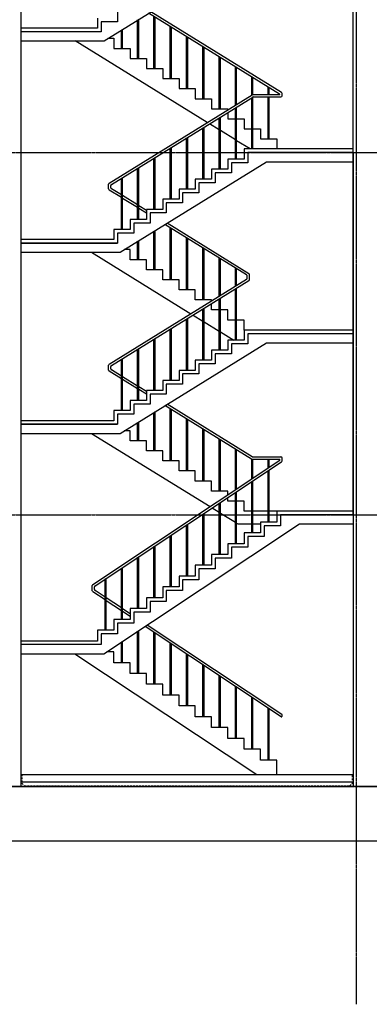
# Model space of a CAD drawing. Header units: millimetres. Extents: x 3445018 to 4174071, y -6064565 to -5122887.
# Tile 78 of 192: x 3697134 to 3702928, y -5459759 to -5443450. Entities that reach past the tile are written whole.
import ezdxf

# ---------------------------------------------------------------- set-up
doc = ezdxf.new("R2010")
doc.units = ezdxf.units.MM
doc.header["$MEASUREMENT"] = 0
doc.linetypes.add('CEN', pattern=[66, 60, -2, 2, -2])
doc.linetypes.add('HID', pattern=[5, 3, -2])
for name, color, linetype in [('CEN', 13, 'CEN'), ('EL3', 7, 'CONTINUOUS'), ('FIN', 6, 'CONTINUOUS'), ('MESH', 7, 'MESHLINE'), ('ST2', 6, 'CONTINUOUS'), ('STL2', 6, 'CONTINUOUS'), ('WA1', 2, 'CONTINUOUS'), ('WATER', 4, 'HID')]:
    doc.layers.add(name, color=color, linetype=linetype)
doc.linetypes.add('MESHLINE', pattern='A,5,-3,["X",Standard,S=1.2,R=0,X=-1.2,Y=-0.6],-1', length=9)

msp = doc.modelspace()

# ---------------------------------------------------------------- linework, layer by layer
at = {"layer": 'CEN'}
for p, q in [((3702709.092, -5401351.886), (3702709.092, -5459758.902)), ((3681101.324, -5445651.886), (3725809.092, -5445651.886)), ((3681101.324, -5451651.886), (3725809.092, -5451651.886)), ((3681301.324, -5456151.886), (3726009.092, -5456151.886))]:
    msp.add_line(p, q, dxfattribs=at)
at = {"layer": 'EL3', "ltscale": 1000}
for p, q in [((3697159.092, -5447151.886), (3698754.092, -5447151.886)), ((3697159.092, -5450151.886), (3698754.092, -5450151.886))]:
    msp.add_line(p, q, dxfattribs=at)
at = {"layer": 'EL3'}
msp.add_line((3698048.851, -5453951.886), (3701062.805, -5455951.886), dxfattribs=at)
for points in [[(3700241.208, -5445153.543), (3698051.525, -5443801.886)], [(3698596.86, -5443758.553), (3698694.092, -5443758.553), (3698694.092, -5443925.219), (3698964.092, -5443925.219), (3698964.092, -5444091.886), (3699234.092, -5444091.886), (3699234.092, -5444258.553), (3699504.092, -5444258.553), (3699504.092, -5444425.219), (3699774.092, -5444425.219), (3699774.092, -5444591.886), (3700044.092, -5444591.886), (3700044.092, -5444758.553), (3700314.092, -5444758.553), (3700314.092, -5444925.219), (3700584.092, -5444925.219), (3700584.092, -5444941.886)], [(3700584.092, -5444986.543), (3700584.092, -5445091.886), (3700854.092, -5445091.886), (3700854.092, -5445258.553), (3700979.092, -5445258.553)], [(3700439.092, -5445275.693), (3700277.38, -5445175.871)], [(3700999.092, -5445258.553), (3701124.092, -5445258.553), (3701124.092, -5445425.219), (3701394.092, -5445425.219), (3701394.092, -5445591.886), (3701394.092, -5445591.886)], [(3700709.092, -5445442.36), (3700459.092, -5445288.039)], [(3700951.325, -5445591.886), (3700729.092, -5445454.706)], [(3698321.525, -5447301.886), (3699971.208, -5448320.21)], [(3700314.092, -5448108.553), (3700314.092, -5448091.886), (3700044.092, -5448091.886), (3700044.092, -5447925.219), (3699774.092, -5447925.219), (3699774.092, -5447758.553), (3699504.092, -5447758.553), (3699504.092, -5447591.886), (3699234.092, -5447591.886), (3699234.092, -5447425.219), (3698964.092, -5447425.219), (3698964.092, -5447258.553), (3698866.86, -5447258.553)], [(3700439.092, -5448258.553), (3700314.092, -5448258.553), (3700314.092, -5448153.209)], [(3700007.38, -5448342.538), (3700169.092, -5448442.36)], [(3700709.092, -5448425.219), (3700584.092, -5448425.219), (3700584.092, -5448258.553), (3700459.092, -5448258.553)], [(3700189.092, -5448454.706), (3700439.092, -5448609.027)], [(3702659.092, -5448591.886), (3700854.092, -5448591.886), (3700854.092, -5448425.219), (3700729.092, -5448425.219)], [(3700459.092, -5448621.372), (3700681.325, -5448758.553)], [(3698321.525, -5450301.886), (3700287.758, -5451515.611)], [(3700584.092, -5451318.969), (3700584.092, -5451258.553), (3700314.092, -5451258.553), (3700314.092, -5451091.886), (3700044.092, -5451091.886), (3700044.092, -5450925.219), (3699774.092, -5450925.219), (3699774.092, -5450758.553), (3699504.092, -5450758.553), (3699504.092, -5450591.886), (3699234.092, -5450591.886), (3699234.092, -5450425.219), (3698964.092, -5450425.219), (3698964.092, -5450258.553), (3698866.86, -5450258.553)], [(3700709.092, -5451425.219), (3700584.092, -5451425.219), (3700584.092, -5451364.575)], [(3700979.092, -5451591.886), (3700854.092, -5451591.886), (3700854.092, -5451425.219), (3700729.092, -5451425.219)], [(3700323.364, -5451537.589), (3700439.092, -5451609.027)], [(3700459.092, -5451621.372), (3700709.092, -5451775.693)], [(3701249.092, -5451591.886), (3700999.092, -5451591.886)], [(3701394.092, -5451591.886), (3701269.092, -5451591.886)], [(3700729.092, -5451788.039), (3700751.525, -5451801.886), (3700979.092, -5451801.886)], [(3700999.092, -5451801.886), (3701124.092, -5451801.886)], [(3701394.092, -5455951.886), (3701394.092, -5455712.719), (3701124.092, -5455712.719), (3701124.092, -5455533.553), (3700854.092, -5455533.553), (3700854.092, -5455354.386), (3700584.092, -5455354.386), (3700584.092, -5455175.219), (3700314.092, -5455175.219), (3700314.092, -5454996.053), (3700044.092, -5454996.053), (3700044.092, -5454816.886), (3699774.092, -5454816.886), (3699774.092, -5454637.719), (3699504.092, -5454637.719), (3699504.092, -5454458.553), (3699234.092, -5454458.553), (3699234.092, -5454279.386), (3698964.092, -5454279.386), (3698964.092, -5454100.219), (3698694.092, -5454100.219), (3698694.092, -5453921.053), (3698575.799, -5453921.053)]]:
    msp.add_lwpolyline(points, dxfattribs=at)
at = {"layer": 'FIN', "ltscale": 200}
msp.add_lwpolyline([(3697159.092, -5455951.886), (3702659.092, -5455951.886)], dxfattribs=at)
at = {"layer": 'MESH', "ltscale": 10}
msp.add_line((3702659.092, -5456076.886), (3697159.092, -5456076.886), dxfattribs=at)
at = {"layer": 'ST2', "ltscale": 1000}
for p, q in [((3699089.092, -5444091.886), (3699089.092, -5443454.706)), ((3699109.092, -5444091.886), (3699109.092, -5443442.36)), ((3699359.092, -5444258.553), (3699359.092, -5443397.037)), ((3699379.092, -5444258.553), (3699379.092, -5443409.382)), ((3698819.092, -5443925.219), (3698819.092, -5443621.372)), ((3698839.092, -5443925.219), (3698839.092, -5443609.027)), ((3699629.092, -5444425.219), (3699629.092, -5443563.703)), ((3699629.092, -5444425.219), (3699629.092, -5443563.703)), ((3699649.092, -5444425.219), (3699649.092, -5443576.049)), ((3699649.092, -5444425.219), (3699649.092, -5443576.049)), ((3699899.092, -5444591.886), (3699899.092, -5443730.37)), ((3699899.092, -5444591.886), (3699899.092, -5443730.37)), ((3699919.092, -5444591.886), (3699919.092, -5443742.716)), ((3699919.092, -5444591.886), (3699919.092, -5443742.716)), ((3700169.092, -5444758.553), (3700169.092, -5443897.037)), ((3700169.092, -5444758.553), (3700169.092, -5443897.037)), ((3700189.092, -5444758.553), (3700189.092, -5443909.382)), ((3700189.092, -5444758.553), (3700189.092, -5443909.382)), ((3700439.092, -5444925.219), (3700439.092, -5444063.703)), ((3700439.092, -5444925.219), (3700439.092, -5444063.703)), ((3700459.092, -5444925.219), (3700459.092, -5444076.049)), ((3700459.092, -5444925.219), (3700459.092, -5444076.049)), ((3700709.092, -5444864.726), (3700709.092, -5444230.37)), ((3700709.092, -5444864.726), (3700709.092, -5444230.37)), ((3700729.092, -5444852.38), (3700729.092, -5444242.716)), ((3700729.092, -5444852.38), (3700729.092, -5444242.716)), ((3700979.092, -5444698.059), (3700979.092, -5444397.037)), ((3700999.092, -5444691.886), (3700999.092, -5444409.382)), ((3701249.092, -5444691.886), (3701249.092, -5444563.703)), ((3701269.092, -5444691.886), (3701269.092, -5444576.049)), ((3701249.092, -5445425.219), (3701249.092, -5444729.886)), ((3701269.092, -5445425.219), (3701269.092, -5444729.886))]:
    msp.add_line(p, q, dxfattribs=at)
for points in [[(3701005.552, -5444729.886), (3701462.092, -5444729.886, 0.414213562), (3701482.092, -5444709.886), (3701482.092, -5444674.032, 0.260078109), (3701472.598, -5444657.013), (3699306.976, -5443320.21)], [(3700994.768, -5444691.886), (3701439.092, -5444691.886, 0.414213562), (3701444.092, -5444686.886), (3701444.092, -5444686.863, 0.260078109), (3701441.719, -5444682.608), (3699270.804, -5443342.538)]]:
    msp.add_lwpolyline(points, format="xyb", dxfattribs=at)
at = {"layer": 'ST2'}
msp.add_lwpolyline([(3698424.092, -5443425.219), (3698424.092, -5443591.886), (3697159.092, -5443591.886)], dxfattribs=at)
at = {"layer": 'ST2', "ltscale": 1000}
for points in [[(3702659.092, -5445591.886), (3700854.092, -5445591.886), (3700854.092, -5445758.553), (3700584.092, -5445758.553), (3700584.092, -5445925.219), (3700314.092, -5445925.219), (3700314.092, -5446091.886), (3700044.092, -5446091.886), (3700044.092, -5446258.553), (3699774.092, -5446258.553), (3699774.092, -5446425.219), (3699504.092, -5446425.219), (3699504.092, -5446591.886), (3699234.092, -5446591.886), (3699234.092, -5446758.553), (3698964.092, -5446758.553), (3698964.092, -5446925.219), (3698694.092, -5446925.219), (3698694.092, -5447091.886), (3697159.092, -5447091.886)], [(3702659.092, -5448591.886), (3700854.092, -5448591.886), (3700854.092, -5448758.553), (3700584.092, -5448758.553), (3700584.092, -5448925.219), (3700314.092, -5448925.219), (3700314.092, -5449091.886), (3700044.092, -5449091.886), (3700044.092, -5449258.553), (3699774.092, -5449258.553), (3699774.092, -5449425.219), (3699504.092, -5449425.219), (3699504.092, -5449591.886), (3699234.092, -5449591.886), (3699234.092, -5449758.553), (3698964.092, -5449758.553), (3698964.092, -5449925.219), (3698694.092, -5449925.219), (3698694.092, -5450091.886), (3697159.092, -5450091.886)], [(3702659.092, -5451591.886), (3701394.092, -5451591.886), (3701394.092, -5451771.053), (3701124.092, -5451771.053), (3701124.092, -5451950.219), (3700854.092, -5451950.219), (3700854.092, -5452129.386), (3700584.092, -5452129.386), (3700584.092, -5452308.553), (3700314.092, -5452308.553), (3700314.092, -5452487.719), (3700044.092, -5452487.719), (3700044.092, -5452666.886), (3699774.092, -5452666.886), (3699774.092, -5452846.053), (3699504.092, -5452846.053), (3699504.092, -5453025.219), (3699234.092, -5453025.219), (3699234.092, -5453204.386), (3698964.092, -5453204.386), (3698964.092, -5453383.553), (3698694.092, -5453383.553), (3698694.092, -5453562.719), (3698424.092, -5453562.719), (3698424.092, -5453741.886), (3697159.092, -5453741.886)]]:
    msp.add_lwpolyline(points, dxfattribs=at)
at = {"layer": 'STL2', "ltscale": 200}
for p, q in [((3698615.587, -5446157.013), (3700984.263, -5444694.867)), ((3698653.587, -5446178.213), (3700995.047, -5444732.867)), ((3700979.092, -5445591.886), (3700979.092, -5444742.716)), ((3700999.092, -5445591.886), (3700999.092, -5444730.37)), ((3700709.092, -5445758.553), (3700709.092, -5444909.382)), ((3700729.092, -5445758.553), (3700729.092, -5444897.037)), ((3700439.092, -5445925.219), (3700439.092, -5445076.049)), ((3700459.092, -5445925.219), (3700459.092, -5445063.703)), ((3700169.092, -5446091.886), (3700169.092, -5445242.716)), ((3700189.092, -5446091.886), (3700189.092, -5445230.37)), ((3699899.092, -5446258.553), (3699899.092, -5445409.382)), ((3699919.092, -5446258.553), (3699919.092, -5445397.037)), ((3699629.092, -5446425.219), (3699629.092, -5445576.049)), ((3699649.092, -5446425.219), (3699649.092, -5445563.703)), ((3700854.092, -5445591.886), (3700854.092, -5445651.886)), ((3699359.092, -5446591.886), (3699359.092, -5445742.716)), ((3699379.092, -5446591.886), (3699379.092, -5445730.37)), ((3699089.092, -5446758.553), (3699089.092, -5445909.382)), ((3699109.092, -5446758.553), (3699109.092, -5445897.037)), ((3698819.092, -5446925.219), (3698819.092, -5446076.049)), ((3698839.092, -5446925.219), (3698839.092, -5446063.703)), ((3698606.092, -5446254.397), (3698606.092, -5446174.032)), ((3698644.092, -5446233.197), (3698644.092, -5446195.232)), ((3698819.092, -5446352.38), (3698653.587, -5446250.216)), ((3698819.092, -5446397.037), (3698615.587, -5446271.416)), ((3699089.092, -5446519.047), (3698839.092, -5446364.726)), ((3699089.092, -5446563.703), (3698839.092, -5446409.382)), ((3699234.092, -5446608.553), (3699109.092, -5446531.392)), ((3699234.092, -5446653.209), (3699109.092, -5446576.049)), ((3700894.598, -5447678.213), (3699540.804, -5446842.538)), ((3700932.598, -5447657.013), (3699576.976, -5446820.21)), ((3699629.092, -5447758.553), (3699629.092, -5446897.037)), ((3699649.092, -5447758.553), (3699649.092, -5446909.382)), ((3699359.092, -5447591.886), (3699359.092, -5446954.706)), ((3699379.092, -5447591.886), (3699379.092, -5446942.36)), ((3699899.092, -5447925.219), (3699899.092, -5447063.703)), ((3699089.092, -5447425.219), (3699089.092, -5447121.372)), ((3699109.092, -5447425.219), (3699109.092, -5447109.027)), ((3699919.092, -5447925.219), (3699919.092, -5447076.049)), ((3700169.092, -5448091.886), (3700169.092, -5447230.37)), ((3700189.092, -5448091.886), (3700189.092, -5447242.716)), ((3700439.092, -5448031.392), (3700439.092, -5447397.037)), ((3700459.092, -5448019.047), (3700459.092, -5447409.382)), ((3700709.092, -5447864.726), (3700709.092, -5447563.703)), ((3700729.092, -5447852.38), (3700729.092, -5447576.049)), ((3700904.092, -5447733.197), (3700904.092, -5447695.232)), ((3700942.092, -5447754.397), (3700942.092, -5447674.032)), ((3698615.587, -5449157.013), (3700894.598, -5447750.216)), ((3698653.587, -5449178.213), (3700932.598, -5447771.416)), ((3700709.092, -5448758.553), (3700709.092, -5447909.382)), ((3700729.092, -5448758.553), (3700729.092, -5447897.037)), ((3700439.092, -5448925.219), (3700439.092, -5448076.049)), ((3700459.092, -5448925.219), (3700459.092, -5448063.703)), ((3700169.092, -5449091.886), (3700169.092, -5448242.716)), ((3700189.092, -5449091.886), (3700189.092, -5448230.37)), ((3699899.092, -5449258.553), (3699899.092, -5448409.382)), ((3699919.092, -5449258.553), (3699919.092, -5448397.037)), ((3699629.092, -5449425.219), (3699629.092, -5448576.049)), ((3699649.092, -5449425.219), (3699649.092, -5448563.703)), ((3699359.092, -5449591.886), (3699359.092, -5448742.716)), ((3699379.092, -5449591.886), (3699379.092, -5448730.37)), ((3699089.092, -5449758.553), (3699089.092, -5448909.382)), ((3699109.092, -5449758.553), (3699109.092, -5448897.037)), ((3698606.092, -5449254.397), (3698606.092, -5449174.032)), ((3698819.092, -5449925.219), (3698819.092, -5449076.049)), ((3698839.092, -5449925.219), (3698839.092, -5449063.703)), ((3698819.092, -5449397.037), (3698615.587, -5449271.416)), ((3698644.092, -5449233.197), (3698644.092, -5449195.232)), ((3698819.092, -5449352.38), (3698653.587, -5449250.216)), ((3699089.092, -5449519.047), (3698839.092, -5449364.726)), ((3699089.092, -5449563.703), (3698839.092, -5449409.382)), ((3699234.092, -5449608.553), (3699109.092, -5449531.392)), ((3699234.092, -5449653.209), (3699109.092, -5449576.049)), ((3700973.479, -5450726.905), (3699540.804, -5449842.538)), ((3700984.263, -5450688.905), (3699576.976, -5449820.21)), ((3699359.092, -5450591.886), (3699359.092, -5449954.706)), ((3699379.092, -5450591.886), (3699379.092, -5449942.36)), ((3699629.092, -5450758.553), (3699629.092, -5449897.037)), ((3699649.092, -5450758.553), (3699649.092, -5449909.382)), ((3699089.092, -5450425.219), (3699089.092, -5450121.372)), ((3699109.092, -5450425.219), (3699109.092, -5450109.027)), ((3699899.092, -5450925.219), (3699899.092, -5450063.703)), ((3699919.092, -5450925.219), (3699919.092, -5450076.049)), ((3700169.092, -5451091.886), (3700169.092, -5450230.37)), ((3700189.092, -5451091.886), (3700189.092, -5450242.716)), ((3700439.092, -5451258.553), (3700439.092, -5450397.037)), ((3700459.092, -5451258.553), (3700459.092, -5450409.382)), ((3700709.092, -5451236.022), (3700709.092, -5450563.703)), ((3700729.092, -5451222.75), (3700729.092, -5450576.049)), ((3698345.034, -5452804.764), (3701444.092, -5450748.29)), ((3698383.034, -5452825.154), (3701473.151, -5450774.613)), ((3700979.092, -5451056.855), (3700979.092, -5450729.279)), ((3700983.984, -5450729.886), (3701444.092, -5450729.886)), ((3700994.768, -5450691.886), (3701462.092, -5450691.886)), ((3700999.092, -5451043.584), (3700999.092, -5450729.886)), ((3701249.092, -5450877.689), (3701249.092, -5450729.886)), ((3701269.092, -5450864.417), (3701269.092, -5450729.886)), ((3701444.092, -5450748.29), (3701444.092, -5450729.886)), ((3701482.092, -5450757.949), (3701482.092, -5450711.886)), ((3701249.092, -5451771.053), (3701249.092, -5450921.882)), ((3701269.092, -5451771.053), (3701269.092, -5450909.537)), ((3700979.092, -5451950.219), (3700979.092, -5451101.049)), ((3700999.092, -5451950.219), (3700999.092, -5451088.703)), ((3700709.092, -5452129.386), (3700709.092, -5451280.216)), ((3700729.092, -5452129.386), (3700729.092, -5451267.87)), ((3700439.092, -5452308.553), (3700439.092, -5451459.382)), ((3700459.092, -5452308.553), (3700459.092, -5451447.037)), ((3700169.092, -5452487.719), (3700169.092, -5451638.549)), ((3700189.092, -5452487.719), (3700189.092, -5451626.203)), ((3699899.092, -5452666.886), (3699899.092, -5451817.716)), ((3699919.092, -5452666.886), (3699919.092, -5451805.37)), ((3699629.092, -5452846.053), (3699629.092, -5451996.882)), ((3699649.092, -5452846.053), (3699649.092, -5451984.537)), ((3699359.092, -5453025.219), (3699359.092, -5452176.049)), ((3699379.092, -5453025.219), (3699379.092, -5452163.703)), ((3699089.092, -5453204.386), (3699089.092, -5452355.216)), ((3699109.092, -5453204.386), (3699109.092, -5452342.87)), ((3698819.092, -5453383.553), (3698819.092, -5452534.382)), ((3698839.092, -5453383.553), (3698839.092, -5452522.037)), ((3698549.092, -5453562.719), (3698549.092, -5452713.549)), ((3698569.092, -5453562.719), (3698569.092, -5452701.203)), ((3698336.092, -5452907.949), (3698336.092, -5452821.429)), ((3698549.092, -5453060.022), (3698345.034, -5452924.613)), ((3698374.092, -5452887.559), (3698374.092, -5452841.818)), ((3698549.092, -5453014.417), (3698383.034, -5452904.224)), ((3698819.092, -5453193.584), (3698569.092, -5453027.689)), ((3698819.092, -5453239.189), (3698569.092, -5453073.294)), ((3698964.092, -5453289.803), (3698839.092, -5453206.855)), ((3698964.092, -5453335.408), (3698839.092, -5453252.461)), ((3699089.092, -5454279.386), (3699089.092, -5453580.441)), ((3699109.092, -5454279.386), (3699109.092, -5453567.17)), ((3701466.563, -5454995.998), (3699211.222, -5453499.398)), ((3701477.622, -5454957.731), (3699245.585, -5453476.596)), ((3699359.092, -5454458.553), (3699359.092, -5453597.037)), ((3698819.092, -5454100.219), (3698819.092, -5453759.608)), ((3698839.092, -5454100.219), (3698839.092, -5453746.336)), ((3699379.092, -5454458.553), (3699379.092, -5453609.382)), ((3699629.092, -5454637.719), (3699629.092, -5453776.203)), ((3699649.092, -5454637.719), (3699649.092, -5453788.549)), ((3699899.092, -5454816.886), (3699899.092, -5453955.37)), ((3699919.092, -5454816.886), (3699919.092, -5453967.716)), ((3700169.092, -5454996.053), (3700169.092, -5454134.537)), ((3700189.092, -5454996.053), (3700189.092, -5454146.882)), ((3700439.092, -5455175.219), (3700439.092, -5454313.703)), ((3700459.092, -5455175.219), (3700459.092, -5454326.049)), ((3700709.092, -5455354.386), (3700709.092, -5454492.87)), ((3700729.092, -5455354.386), (3700729.092, -5454505.216)), ((3700979.092, -5455533.553), (3700979.092, -5454672.037)), ((3700999.092, -5455533.553), (3700999.092, -5454684.382)), ((3701249.092, -5455712.719), (3701249.092, -5454851.203)), ((3701269.092, -5455712.719), (3701269.092, -5454863.549)), ((3701482.092, -5454987.666), (3701482.092, -5454966.063))]:
    msp.add_line(p, q, dxfattribs=at)
for centre, radius, start, end in [((3700994.768, -5444711.886), 20, 90, 121.6863677), ((3701005.552, -5444749.886), 20, 90, 121.6863677), ((3698626.092, -5446174.032), 20, 121.6863677, 180), ((3698626.092, -5446254.397), 20, 180, 238.3136323), ((3698664.092, -5446195.232), 20, 121.6863677, 180), ((3698664.092, -5446233.197), 20, 180, 238.3136323), ((3700884.092, -5447695.232), 20, 0, 58.3136323), ((3700922.092, -5447674.032), 20, 0, 58.3136323), ((3700884.092, -5447733.197), 20, 301.6863677, 0), ((3700922.092, -5447754.397), 20, 301.6863677, 0), ((3698626.092, -5449174.032), 20, 121.6863677, 180), ((3698664.092, -5449195.232), 20, 121.6863677, 180), ((3698626.092, -5449254.397), 20, 180, 238.3136323), ((3698664.092, -5449233.197), 20, 180, 238.3136323), ((3700983.984, -5450709.886), 20, 238.3136323, 270), ((3700994.768, -5450671.886), 20, 238.3136323, 270), ((3701462.092, -5450711.886), 20, 0, 90), ((3701462.092, -5450757.949), 20, 303.5674662, 0), ((3698356.092, -5452821.429), 20, 123.5674662, 180), ((3698356.092, -5452907.949), 20, 180, 236.4325338), ((3698394.092, -5452841.818), 20, 123.5674662, 180), ((3698394.092, -5452887.559), 20, 180, 236.4325338), ((3701472.092, -5454987.666), 10, 236.4325338, 0), ((3701472.092, -5454966.063), 10, 0, 56.4325338)]:
    msp.add_arc(centre, radius, start, end, dxfattribs=at)
at = {"layer": 'WA1'}
for points in [[(3697159.092, -5445651.886), (3697159.092, -5441651.886)], [(3702659.092, -5445651.886), (3702659.092, -5441651.886)], [(3702659.092, -5445651.886), (3702659.092, -5441651.886)], [(3698754.092, -5443318.553), (3698754.092, -5443485.219), (3698484.092, -5443485.219), (3698484.092, -5443651.886), (3697159.092, -5443651.886)], [(3697159.092, -5451651.886), (3697159.092, -5445651.886)], [(3702659.092, -5445651.886), (3702659.092, -5451651.886)], [(3702659.092, -5451651.886), (3702659.092, -5445651.886)], [(3697159.092, -5447301.886), (3698796.66, -5447301.886), (3701226.66, -5445801.886), (3702659.092, -5445801.886)], [(3697159.092, -5450301.886), (3698796.66, -5450301.886), (3701226.66, -5448801.886), (3702659.092, -5448801.886)], [(3695959.092, -5457051.886), (3703859.092, -5457051.886), (3703859.092, -5456451.886), (3707759.092, -5456451.886), (3707759.092, -5456851.886), (3711259.092, -5456851.886), (3711259.092, -5456451.886), (3713759.092, -5456451.886), (3713759.092, -5456851.886), (3715159.092, -5456851.886), (3715159.092, -5456451.886), (3720159.092, -5456451.886), (3720159.092, -5456851.886), (3721459.092, -5456851.886), (3721459.092, -5456151.886), (3720959.092, -5456151.886), (3720959.092, -5450251.886), (3720659.092, -5450251.886), (3720659.092, -5454051.886)], [(3697159.092, -5456151.886), (3697159.092, -5451651.886)], [(3702659.092, -5451651.886), (3702659.092, -5456151.886)], [(3720959.092, -5456151.886), (3685559.092, -5456151.886)]]:
    msp.add_lwpolyline(points, dxfattribs=at)
msp.add_lwpolyline([(3697159.092, -5443801.886), (3698520.985, -5443801.886, 0.139145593), (3698531.49, -5443798.905), (3701761.831, -5441804.867, -0.139145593), (3701772.336, -5441801.886), (3702659.092, -5441801.886)], format="xyb", dxfattribs=at)
at = {"layer": 'WA1', "ltscale": 1000}
for points in [[(3702659.092, -5445651.886), (3700914.092, -5445651.886), (3700914.092, -5445818.553), (3700644.092, -5445818.553), (3700644.092, -5445985.219), (3700374.092, -5445985.219), (3700374.092, -5446151.886), (3700104.092, -5446151.886), (3700104.092, -5446318.553), (3699834.092, -5446318.553), (3699834.092, -5446485.219), (3699564.092, -5446485.219), (3699564.092, -5446651.886), (3699294.092, -5446651.886), (3699294.092, -5446818.553), (3699024.092, -5446818.553), (3699024.092, -5446985.219), (3698754.092, -5446985.219), (3698754.092, -5447151.886), (3697159.092, -5447151.886)], [(3702659.092, -5448651.886), (3700914.092, -5448651.886), (3700914.092, -5448818.553), (3700644.092, -5448818.553), (3700644.092, -5448985.219), (3700374.092, -5448985.219), (3700374.092, -5449151.886), (3700104.092, -5449151.886), (3700104.092, -5449318.553), (3699834.092, -5449318.553), (3699834.092, -5449485.219), (3699564.092, -5449485.219), (3699564.092, -5449651.886), (3699294.092, -5449651.886), (3699294.092, -5449818.553), (3699024.092, -5449818.553), (3699024.092, -5449985.219), (3698754.092, -5449985.219), (3698754.092, -5450151.886), (3697159.092, -5450151.886)], [(3702659.092, -5451651.886), (3701454.092, -5451651.886), (3701454.092, -5451831.053), (3701184.092, -5451831.053), (3701184.092, -5452010.219), (3700914.092, -5452010.219), (3700914.092, -5452189.386), (3700644.092, -5452189.386), (3700644.092, -5452368.553), (3700374.092, -5452368.553), (3700374.092, -5452547.719), (3700104.092, -5452547.719), (3700104.092, -5452726.886), (3699834.092, -5452726.886), (3699834.092, -5452906.053), (3699564.092, -5452906.053), (3699564.092, -5453085.219), (3699294.092, -5453085.219), (3699294.092, -5453264.386), (3699024.092, -5453264.386), (3699024.092, -5453443.553), (3698754.092, -5453443.553), (3698754.092, -5453622.719), (3698484.092, -5453622.719), (3698484.092, -5453801.886), (3697159.092, -5453801.886)], [(3697159.092, -5453951.886), (3698529.334, -5453951.886), (3701769.334, -5451801.886), (3702659.092, -5451801.886)], [(3697159.092, -5456151.886), (3702659.092, -5456151.886)]]:
    msp.add_lwpolyline(points, dxfattribs=at)
at = {"layer": 'WATER', "ltscale": 10}
msp.add_lwpolyline([(3697169.092, -5455951.886), (3697169.092, -5456097.744), (3697213.235, -5456141.886), (3702604.95, -5456141.886), (3702649.092, -5456097.744), (3702649.092, -5455951.886)], dxfattribs=at)

doc.saveas('drawing.dxf')
